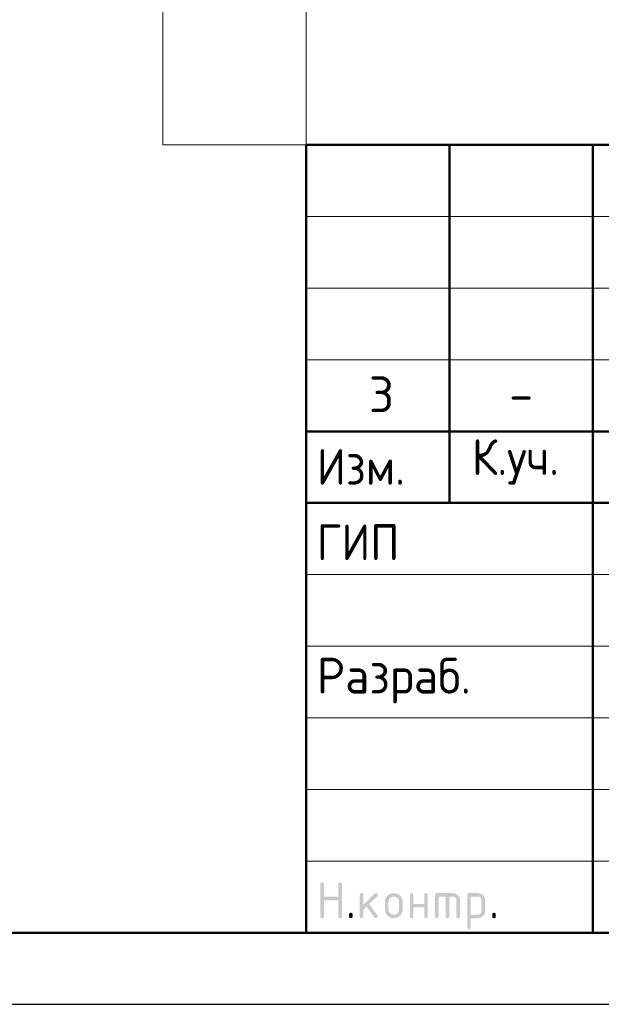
# Model space of a CAD drawing. Header units: millimetres. Extents: x 0 to 42000, y 0 to 29700.
# Tile 3 of 7: x 21000 to 25060, y 0 to 6874. Entities that reach past the tile are written whole.
import ezdxf

# ---------------------------------------------------------------- set-up
doc = ezdxf.new("R2010")
doc.units = ezdxf.units.MM
doc.layers.add('Standard', color=7, linetype='Continuous', lineweight=25)
doc.styles.add('ISOCPEUR', font='txt')

msp = doc.modelspace()

# ---------------------------------------------------------------- hatches: boundary and pattern name
at = {"layer": 'Standard', "linetype": 'Continuous', "lineweight": 25, "transparency": 33554687}
for points in [[(23099.1, 613.8), (23099.1, 838.8), (23099.1, 840.4), (23099.3, 841.7), (23099.5, 843.1), (23099.9, 844.3), (23100.3, 845.4), (23100.8, 846.4), (23101.4, 847.4), (23102.2, 848.2), (23103, 848.9), (23104, 849.5), (23104.9, 850.1), (23106.1, 850.5), (23107.3, 850.9), (23108.7, 851.1), (23110, 851.3), (23111.6, 851.3), (23113.2, 851.3), (23114.5, 851.1), (23115.9, 850.9), (23117.1, 850.5), (23118.3, 850.1), (23119.2, 849.5), (23120.2, 848.9), (23121, 848.2), (23121.8, 847.4), (23122.4, 846.4), (23123, 845.4), (23123.3, 844.3), (23123.7, 843.1), (23123.9, 841.7), (23124.1, 840.4), (23124.1, 838.8), (23124.1, 751.3), (23223.9, 751.3), (23223.9, 838.8), (23223.9, 840.4), (23224, 841.7), (23224.2, 843.1), (23224.6, 844.3), (23225, 845.4), (23225.6, 846.4), (23226.2, 847.4), (23227, 848.2), (23227.8, 848.9), (23228.7, 849.5), (23229.7, 850.1), (23230.9, 850.5), (23232.1, 850.9), (23233.4, 851.1), (23234.8, 851.3), (23236.4, 851.3), (23237.9, 851.3), (23239.3, 851.1), (23240.7, 850.9), (23241.9, 850.5), (23243, 850.1), (23244, 849.5), (23245, 848.9), (23245.8, 848.2), (23246.6, 847.4), (23247.1, 846.4), (23247.7, 845.4), (23248.1, 844.3), (23248.5, 843.1), (23248.7, 841.7), (23248.9, 840.4), (23248.9, 838.8), (23248.9, 613.8), (23248.9, 612.2), (23248.7, 610.9), (23248.5, 609.5), (23248.1, 608.3), (23247.7, 607.1), (23247.1, 606.2), (23246.6, 605.2), (23245.8, 604.4), (23245, 603.6), (23244, 603), (23243, 602.5), (23241.9, 602.1), (23240.7, 601.7), (23239.3, 601.5), (23237.9, 601.3), (23236.4, 601.3), (23234.8, 601.3), (23233.4, 601.5), (23232.1, 601.7), (23230.9, 602.1), (23229.7, 602.5), (23228.7, 603), (23227.8, 603.6), (23227, 604.4), (23226.2, 605.2), (23225.6, 606.2), (23225, 607.1), (23224.6, 608.3), (23224.2, 609.5), (23224, 610.9), (23223.9, 612.2), (23223.9, 613.8), (23223.9, 726.3), (23124.1, 726.3), (23124.1, 613.8), (23124.1, 612.2), (23123.9, 610.9), (23123.7, 609.5), (23123.3, 608.3), (23123, 607.1), (23122.4, 606.2), (23121.8, 605.2), (23121, 604.4), (23120.2, 603.6), (23119.2, 603), (23118.3, 602.5), (23117.1, 602.1), (23115.9, 601.7), (23114.5, 601.5), (23113.2, 601.3), (23111.6, 601.3), (23110, 601.3), (23108.7, 601.5), (23107.3, 601.7), (23106.1, 602.1), (23104.9, 602.5), (23104, 603), (23103, 603.6), (23102.2, 604.4), (23101.4, 605.2), (23100.8, 606.2), (23100.3, 607.1), (23099.9, 608.3), (23099.5, 609.5), (23099.3, 610.9), (23099.1, 612.2)], [(23398.9, 694), (23477.5, 772.6), (23478.4, 773.4), (23479.4, 774.1), (23480.4, 774.8), (23481.5, 775.2), (23482.7, 775.7), (23483.9, 775.9), (23485.1, 776.1), (23486.4, 776.1), (23488, 776.1), (23489.3, 775.9), (23490.7, 775.8), (23491.9, 775.4), (23493.1, 775), (23494, 774.4), (23495, 773.8), (23495.8, 773), (23496.6, 772.2), (23497.1, 771.3), (23497.7, 770.3), (23498.1, 769.1), (23498.5, 767.9), (23498.7, 766.6), (23498.9, 765.2), (23498.9, 763.7), (23498.9, 762.4), (23498.7, 761.3), (23498.4, 760.1), (23498, 759), (23497.5, 757.9), (23496.8, 756.9), (23496.1, 755.9), (23495.1, 754.9), (23440.2, 700.1), (23496.4, 621), (23497.7, 619.3), (23498.3, 617.4), (23498.9, 615.6), (23498.9, 613.6), (23498.9, 612.1), (23498.7, 610.7), (23498.5, 609.4), (23498.1, 608.2), (23497.7, 607), (23497.1, 606.1), (23496.6, 605.1), (23495.8, 604.4), (23495, 603.6), (23494, 603), (23493.1, 602.4), (23491.9, 602.1), (23490.7, 601.7), (23489.3, 601.5), (23488, 601.3), (23486.4, 601.3), (23484.8, 601.3), (23483.3, 601.6), (23481.8, 601.9), (23480.5, 602.6), (23479.2, 603.3), (23478.1, 604.3), (23477, 605.3), (23476, 606.6), (23422.2, 682.1), (23398.9, 658.8), (23398.9, 613.8), (23398.9, 612.2), (23398.7, 610.9), (23398.6, 609.5), (23398.2, 608.3), (23397.8, 607.1), (23397.2, 606.2), (23396.6, 605.2), (23395.8, 604.4), (23395, 603.6), (23394, 603), (23393.1, 602.5), (23391.9, 602.1), (23390.7, 601.7), (23389.4, 601.5), (23388, 601.3), (23386.4, 601.3), (23384.9, 601.3), (23383.5, 601.5), (23382.1, 601.7), (23380.9, 602.1), (23379.8, 602.5), (23378.8, 603), (23377.8, 603.6), (23377, 604.4), (23376.2, 605.2), (23375.7, 606.2), (23375.1, 607.1), (23374.7, 608.3), (23374.3, 609.5), (23374.1, 610.8), (23373.9, 612.2), (23373.9, 613.8), (23373.9, 763.7), (23373.9, 765.2), (23374.1, 766.6), (23374.3, 767.9), (23374.7, 769.1), (23375.1, 770.3), (23375.7, 771.3), (23376.2, 772.2), (23377, 773), (23377.8, 773.8), (23378.8, 774.4), (23379.8, 775), (23380.9, 775.4), (23382.1, 775.8), (23383.5, 775.9), (23384.9, 776.1), (23386.4, 776.1), (23388, 776.1), (23389.4, 775.9), (23390.7, 775.8), (23391.9, 775.4), (23393.1, 775), (23394, 774.4), (23395, 773.8), (23395.8, 773), (23396.6, 772.2), (23397.2, 771.3), (23397.8, 770.3), (23398.2, 769.1), (23398.6, 767.9), (23398.7, 766.6), (23398.9, 765.2), (23398.9, 763.7)], [(23748.7, 676.2), (23748.7, 613.8), (23748.7, 612.2), (23748.5, 610.8), (23748.3, 609.5), (23747.9, 608.3), (23747.5, 607.1), (23746.9, 606.2), (23746.3, 605.2), (23745.5, 604.4), (23744.8, 603.6), (23743.8, 603), (23742.8, 602.5), (23741.6, 602.1), (23740.4, 601.7), (23739.1, 601.5), (23737.7, 601.3), (23736.1, 601.3), (23734.6, 601.3), (23733.2, 601.5), (23731.8, 601.7), (23730.7, 602.1), (23729.5, 602.5), (23728.5, 603), (23727.5, 603.6), (23726.8, 604.4), (23726, 605.2), (23725.4, 606.2), (23724.8, 607.1), (23724.4, 608.3), (23724, 609.5), (23723.8, 610.8), (23723.6, 612.2), (23723.6, 613.8), (23723.6, 763.7), (23723.6, 765.2), (23723.8, 766.6), (23724, 767.9), (23724.4, 769.1), (23724.8, 770.3), (23725.4, 771.3), (23726, 772.2), (23726.8, 773), (23727.5, 773.8), (23728.5, 774.4), (23729.5, 775), (23730.7, 775.4), (23731.8, 775.8), (23733.2, 775.9), (23734.6, 776.1), (23736.1, 776.1), (23737.7, 776.1), (23739.1, 775.9), (23740.4, 775.8), (23741.6, 775.4), (23742.8, 775), (23743.8, 774.4), (23744.8, 773.8), (23745.5, 773), (23746.3, 772.2), (23746.9, 771.3), (23747.5, 770.3), (23747.9, 769.1), (23748.3, 768), (23748.5, 766.6), (23748.7, 765.2), (23748.7, 763.7), (23748.7, 701.2), (23823.3, 701.2), (23823.3, 763.7), (23823.3, 765.2), (23823.5, 766.6), (23823.7, 768), (23824.1, 769.1), (23824.5, 770.3), (23825.1, 771.3), (23825.7, 772.2), (23826.5, 773), (23827.3, 773.8), (23828.2, 774.4), (23829.2, 775), (23830.4, 775.4), (23831.6, 775.8), (23832.9, 775.9), (23834.3, 776.1), (23835.9, 776.1), (23837.4, 776.1), (23838.8, 775.9), (23840.2, 775.8), (23841.3, 775.4), (23842.5, 775), (23843.5, 774.4), (23844.5, 773.8), (23845.3, 773), (23846, 772.2), (23846.6, 771.3), (23847.2, 770.3), (23847.6, 769.1), (23848, 767.9), (23848.2, 766.6), (23848.4, 765.2), (23848.4, 763.7), (23848.4, 613.8), (23848.4, 612.2), (23848.2, 610.8), (23848, 609.5), (23847.6, 608.3), (23847.2, 607.1), (23846.6, 606.2), (23846, 605.2), (23845.3, 604.4), (23844.5, 603.6), (23843.5, 603), (23842.5, 602.5), (23841.3, 602.1), (23840.2, 601.7), (23838.8, 601.5), (23837.4, 601.3), (23835.9, 601.3), (23834.3, 601.3), (23832.9, 601.5), (23831.6, 601.7), (23830.4, 602.1), (23829.2, 602.5), (23828.2, 603), (23827.3, 603.6), (23826.5, 604.4), (23825.7, 605.2), (23825.1, 606.2), (23824.5, 607.1), (23824.1, 608.3), (23823.7, 609.5), (23823.5, 610.8), (23823.3, 612.2), (23823.3, 613.8), (23823.3, 676.2)], [(23911, 776.1), (24023.4, 776.1), (24026, 776.1), (24028.5, 775.9), (24031, 775.7), (24033.4, 775.2), (24035.8, 774.8), (24038.1, 774.1), (24040.4, 773.4), (24042.6, 772.5), (24044.8, 771.6), (24047, 770.5), (24049.1, 769.3), (24051.1, 767.9), (24053.1, 766.6), (24055, 765), (24056.9, 763.4), (24058.8, 761.6), (24060.6, 759.7), (24062.2, 757.8), (24063.8, 755.9), (24065.1, 753.9), (24066.5, 751.9), (24067.6, 749.8), (24068.8, 747.7), (24069.7, 745.4), (24070.6, 743.2), (24071.3, 740.9), (24072, 738.6), (24072.4, 736.2), (24072.9, 733.8), (24073.1, 731.3), (24073.3, 728.8), (24073.3, 726.2), (24073.3, 613.8), (24073.3, 612.2), (24073.1, 610.8), (24072.9, 609.5), (24072.6, 608.3), (24072.2, 607.1), (24071.6, 606.2), (24071, 605.2), (24070.2, 604.4), (24069.4, 603.6), (24068.4, 603), (24067.5, 602.5), (24066.3, 602.1), (24065.1, 601.7), (24063.8, 601.5), (24062.4, 601.3), (24060.8, 601.3), (24059.3, 601.3), (24057.9, 601.5), (24056.5, 601.7), (24055.3, 602.1), (24054.2, 602.5), (24053.2, 603), (24052.2, 603.6), (24051.4, 604.4), (24050.6, 605.2), (24050.1, 606.2), (24049.5, 607.1), (24049.1, 608.3), (24048.7, 609.5), (24048.5, 610.8), (24048.3, 612.2), (24048.3, 613.8), (24048.3, 726.1), (24048.3, 728.8), (24047.8, 731.2), (24047.4, 733.7), (24046.5, 735.9), (24045.6, 738.1), (24044.3, 740.1), (24042.9, 742.1), (24041.1, 743.9), (24039.3, 745.7), (24037.3, 747.1), (24035.3, 748.4), (24033.1, 749.3), (24030.9, 750.2), (24028.4, 750.7), (24026, 751.1), (24023.4, 751.1), (23998.4, 751.1), (23998.4, 613.8), (23998.4, 612.2), (23998.2, 610.8), (23998, 609.5), (23997.7, 608.3), (23997.3, 607.1), (23996.7, 606.2), (23996.1, 605.2), (23995.3, 604.4), (23994.5, 603.6), (23993.5, 603), (23992.6, 602.5), (23991.4, 602.1), (23990.2, 601.7), (23988.8, 601.5), (23987.5, 601.3), (23985.9, 601.3), (23984.3, 601.3), (23983, 601.5), (23981.6, 601.7), (23980.4, 602.1), (23979.3, 602.5), (23978.3, 603), (23977.3, 603.6), (23976.5, 604.4), (23975.7, 605.2), (23975.2, 606.2), (23974.6, 607.1), (23974.2, 608.3), (23973.8, 609.5), (23973.6, 610.8), (23973.4, 612.2), (23973.4, 613.8), (23973.4, 751.1), (23923.5, 751.1), (23923.5, 613.8), (23923.5, 612.2), (23923.3, 610.8), (23923.1, 609.5), (23922.7, 608.3), (23922.4, 607.1), (23921.8, 606.2), (23921.2, 605.2), (23920.4, 604.4), (23919.6, 603.6), (23918.6, 603), (23917.7, 602.5), (23916.5, 602.1), (23915.3, 601.7), (23913.9, 601.5), (23912.6, 601.3), (23911, 601.3), (23909.4, 601.3), (23908.1, 601.5), (23906.7, 601.7), (23905.5, 602.1), (23904.4, 602.5), (23903.4, 603), (23902.4, 603.6), (23901.6, 604.4), (23900.8, 605.2), (23900.2, 606.2), (23899.7, 607.1), (23899.3, 608.3), (23898.9, 609.5), (23898.7, 610.8), (23898.5, 612.2), (23898.5, 613.8), (23898.5, 763.7), (23898.5, 765.2), (23898.7, 766.6), (23898.9, 767.9), (23899.3, 769.1), (23899.6, 770.3), (23900.2, 771.3), (23900.8, 772.2), (23901.6, 773), (23902.4, 773.8), (23903.4, 774.4), (23904.3, 775), (23905.5, 775.4), (23906.7, 775.8), (23908, 775.9), (23909.4, 776.1)], [(23299, 626.3), (23299, 627.9), (23299.2, 629.3), (23299.4, 630.6), (23299.8, 631.8), (23300.2, 633), (23300.8, 634), (23301.3, 634.9), (23302.1, 635.7), (23302.9, 636.5), (23303.9, 637.1), (23304.9, 637.7), (23306, 638.1), (23307.2, 638.5), (23308.6, 638.7), (23309.9, 638.9), (23311.5, 638.9), (23313.1, 638.9), (23314.5, 638.7), (23315.8, 638.5), (23317, 638.1), (23318.2, 637.7), (23319.1, 637.1), (23320.1, 636.5), (23320.9, 635.7), (23321.7, 634.9), (23322.3, 634), (23322.9, 633), (23323.3, 631.8), (23323.6, 630.6), (23323.8, 629.3), (23324, 627.9), (23324, 626.3), (23324, 613.8), (23324, 612.2), (23323.8, 610.9), (23323.6, 609.5), (23323.3, 608.3), (23322.9, 607.2), (23322.3, 606.2), (23321.7, 605.2), (23320.9, 604.4), (23320.1, 603.6), (23319.1, 603), (23318.2, 602.5), (23317, 602.1), (23315.8, 601.7), (23314.5, 601.5), (23313.1, 601.3), (23311.5, 601.3), (23309.9, 601.3), (23308.6, 601.5), (23307.2, 601.7), (23306, 602.1), (23304.9, 602.5), (23303.9, 603), (23302.9, 603.6), (23302.1, 604.4), (23301.3, 605.2), (23300.8, 606.2), (23300.2, 607.2), (23299.8, 608.3), (23299.4, 609.5), (23299.2, 610.9), (23299, 612.2), (23299, 613.8)], [(24298.3, 626.3), (24298.3, 627.9), (24298.5, 629.3), (24298.7, 630.6), (24299.1, 631.8), (24299.5, 633), (24300.1, 634), (24300.6, 634.9), (24301.4, 635.7), (24302.2, 636.5), (24303.2, 637.1), (24304.2, 637.7), (24305.3, 638.1), (24306.5, 638.5), (24307.9, 638.7), (24309.3, 638.9), (24310.8, 638.9), (24312.4, 638.9), (24313.8, 638.7), (24315.1, 638.5), (24316.3, 638.1), (24317.5, 637.7), (24318.5, 637.1), (24319.4, 636.5), (24320.2, 635.7), (24321, 634.9), (24321.6, 634), (24322.2, 633), (24322.6, 631.8), (24323, 630.6), (24323.2, 629.3), (24323.3, 627.9), (24323.3, 626.3), (24323.3, 613.8), (24323.3, 612.2), (24323.2, 610.9), (24323, 609.5), (24322.6, 608.3), (24322.2, 607.2), (24321.6, 606.2), (24321, 605.2), (24320.2, 604.4), (24319.4, 603.6), (24318.5, 603), (24317.5, 602.5), (24316.3, 602.1), (24315.1, 601.7), (24313.8, 601.5), (24312.4, 601.3), (24310.8, 601.3), (24309.3, 601.3), (24307.9, 601.5), (24306.5, 601.7), (24305.3, 602.1), (24304.2, 602.5), (24303.2, 603), (24302.2, 603.6), (24301.4, 604.4), (24300.6, 605.2), (24300.1, 606.2), (24299.5, 607.2), (24299.1, 608.3), (24298.7, 609.5), (24298.5, 610.9), (24298.3, 612.2), (24298.3, 613.8)]]:
    msp.add_hatch(color=7, dxfattribs=at).paths.add_polyline_path(points, flags=16)
h = msp.add_hatch(color=7, dxfattribs=at)
h.paths.add_polyline_path([(23548.8, 663.7), (23548.8, 713.7), (23548.8, 716.9), (23549, 720.1), (23549.3, 723.2), (23549.9, 726.2), (23550.5, 729.2), (23551.3, 732.1), (23552.2, 734.9), (23553.3, 737.7), (23554.5, 740.5), (23555.9, 743.1), (23557.3, 745.8), (23559, 748.3), (23560.7, 750.8), (23562.7, 753.2), (23564.7, 755.6), (23567, 757.9), (23569.3, 760.2), (23571.7, 762.2), (23574.1, 764.2), (23576.6, 765.9), (23579.1, 767.6), (23581.8, 769), (23584.4, 770.4), (23587.2, 771.6), (23589.9, 772.7), (23592.8, 773.6), (23595.7, 774.4), (23598.7, 775), (23601.7, 775.6), (23604.8, 775.9), (23607.9, 776.1), (23611.1, 776.1), (23614.4, 776.1), (23617.6, 775.9), (23620.7, 775.6), (23623.8, 775), (23626.8, 774.5), (23629.7, 773.6), (23632.6, 772.8), (23635.4, 771.6), (23638.1, 770.5), (23640.8, 769.1), (23643.4, 767.7), (23645.9, 766), (23648.4, 764.3), (23650.8, 762.3), (23653.2, 760.3), (23655.5, 758.1), (23657.7, 755.8), (23659.7, 753.4), (23661.7, 751), (23663.4, 748.5), (23665.1, 746), (23666.5, 743.4), (23667.9, 740.7), (23669, 737.9), (23670.1, 735.2), (23671, 732.3), (23671.8, 729.4), (23672.4, 726.3), (23673, 723.3), (23673.2, 720.1), (23673.5, 717), (23673.5, 713.7), (23673.5, 663.7), (23673.5, 660.5), (23673.2, 657.4), (23673, 654.2), (23672.4, 651.2), (23671.8, 648.2), (23671, 645.4), (23670.1, 642.5), (23669, 639.7), (23667.8, 637), (23666.4, 634.3), (23665, 631.7), (23663.3, 629.2), (23661.6, 626.6), (23659.6, 624.2), (23657.6, 621.8), (23655.3, 619.5), (23653, 617.3), (23650.6, 615.3), (23648.2, 613.3), (23645.7, 611.6), (23643.2, 609.8), (23640.5, 608.4), (23637.9, 607), (23635.1, 605.9), (23632.4, 604.7), (23629.5, 603.9), (23626.6, 603), (23623.6, 602.4), (23620.6, 601.9), (23617.5, 601.6), (23614.4, 601.3), (23611.1, 601.3), (23607.9, 601.3), (23604.8, 601.6), (23601.7, 601.9), (23598.7, 602.4), (23595.7, 603), (23592.8, 603.9), (23589.9, 604.7), (23587.2, 605.9), (23584.4, 607), (23581.8, 608.4), (23579.1, 609.8), (23576.6, 611.6), (23574.1, 613.3), (23571.7, 615.3), (23569.3, 617.3), (23567, 619.5), (23564.7, 621.8), (23562.7, 624.2), (23560.7, 626.6), (23559, 629.2), (23557.3, 631.7), (23555.9, 634.3), (23554.5, 637), (23553.3, 639.7), (23552.2, 642.5), (23551.3, 645.4), (23550.5, 648.2), (23549.9, 651.2), (23549.3, 654.2), (23549, 657.4), (23548.8, 660.5)], flags=16)
h.paths.add_polyline_path([(23648.5, 663.8), (23648.5, 713.8), (23648.5, 717.7), (23647.8, 721.3), (23647.1, 724.9), (23645.7, 728.2), (23644.4, 731.5), (23642.3, 734.5), (23640.3, 737.6), (23637.5, 740.3), (23634.8, 743.1), (23631.8, 745.1), (23628.8, 747.2), (23625.5, 748.5), (23622.2, 749.9), (23618.6, 750.6), (23615, 751.3), (23611.1, 751.3), (23607.3, 751.3), (23603.7, 750.6), (23600.1, 749.9), (23596.8, 748.5), (23593.5, 747.2), (23590.5, 745.1), (23587.5, 743.1), (23584.7, 740.3), (23582, 737.6), (23580, 734.5), (23577.9, 731.5), (23576.5, 728.2), (23575.2, 724.9), (23574.5, 721.3), (23573.8, 717.7), (23573.8, 713.8), (23573.8, 663.8), (23573.8, 659.9), (23574.5, 656.3), (23575.2, 652.6), (23576.5, 649.3), (23577.9, 646), (23579.9, 643), (23581.9, 639.9), (23584.6, 637.2), (23587.4, 634.5), (23590.4, 632.5), (23593.4, 630.4), (23596.7, 629.1), (23600, 627.7), (23603.6, 627), (23607.2, 626.3), (23611.1, 626.3), (23615, 626.3), (23618.6, 627), (23622.2, 627.7), (23625.5, 629.1), (23628.8, 630.4), (23631.8, 632.5), (23634.8, 634.6), (23637.5, 637.3), (23640.3, 640.1), (23642.3, 643.1), (23644.4, 646.1), (23645.7, 649.4), (23647.1, 652.7), (23647.8, 656.3), (23648.5, 659.9)])
h = msp.add_hatch(color=7, dxfattribs=at)
h.paths.add_polyline_path([(24123.4, 763.7), (24123.4, 765.2), (24123.6, 766.6), (24123.8, 768), (24124.2, 769.1), (24124.6, 770.3), (24125.2, 771.3), (24125.8, 772.2), (24126.6, 773), (24127.3, 773.8), (24128.3, 774.4), (24129.3, 775), (24130.5, 775.4), (24131.6, 775.8), (24133, 775.9), (24134.4, 776.1), (24135.9, 776.1), (24198.3, 776.1), (24200.9, 776.1), (24203.4, 775.9), (24206, 775.7), (24208.4, 775.2), (24210.8, 774.8), (24213.1, 774.1), (24215.4, 773.4), (24217.7, 772.5), (24219.9, 771.6), (24222, 770.5), (24224.1, 769.4), (24226.1, 768), (24228.1, 766.7), (24230, 765.1), (24231.9, 763.5), (24233.7, 761.7), (24235.5, 759.9), (24237.1, 757.9), (24238.7, 756), (24240.1, 754), (24241.4, 752), (24242.6, 749.9), (24243.7, 747.8), (24244.6, 745.6), (24245.5, 743.3), (24246.2, 741), (24246.8, 738.7), (24247.3, 736.3), (24247.7, 733.9), (24248, 731.3), (24248.2, 728.8), (24248.2, 726.2), (24248.2, 651.2), (24248.2, 648.6), (24248, 646.1), (24247.7, 643.6), (24247.3, 641.2), (24246.8, 638.8), (24246.2, 636.5), (24245.5, 634.2), (24244.6, 632), (24243.7, 629.8), (24242.6, 627.7), (24241.4, 625.6), (24240.1, 623.5), (24238.7, 621.5), (24237.1, 619.6), (24235.6, 617.7), (24233.8, 615.9), (24232, 614), (24230, 612.4), (24228.1, 610.8), (24226.1, 609.5), (24224.1, 608.1), (24222, 607), (24219.9, 605.8), (24217.7, 604.9), (24215.5, 604), (24213.1, 603.3), (24210.8, 602.6), (24208.4, 602.2), (24206, 601.7), (24203.5, 601.5), (24201, 601.3), (24198.3, 601.3), (24148.5, 601.3), (24148.5, 538.9), (24148.5, 537.3), (24148.3, 535.9), (24148.1, 534.6), (24147.7, 533.4), (24147.3, 532.2), (24146.7, 531.3), (24146.1, 530.3), (24145.4, 529.5), (24144.6, 528.7), (24143.6, 528.1), (24142.6, 527.6), (24141.4, 527.2), (24140.3, 526.8), (24138.9, 526.6), (24137.5, 526.4), (24136, 526.4), (24134.4, 526.4), (24133, 526.6), (24131.6, 526.8), (24130.5, 527.2), (24129.3, 527.6), (24128.3, 528.1), (24127.3, 528.7), (24126.6, 529.5), (24125.8, 530.3), (24125.2, 531.3), (24124.6, 532.2), (24124.2, 533.4), (24123.8, 534.6), (24123.6, 535.9), (24123.4, 537.3), (24123.4, 538.9)], flags=16)
h.paths.add_polyline_path([(24148.5, 751.1), (24148.5, 626.3), (24198.3, 626.3), (24200.9, 626.3), (24203.3, 626.8), (24205.7, 627.2), (24207.9, 628.2), (24210.1, 629.1), (24212.1, 630.4), (24214.1, 631.8), (24215.9, 633.6), (24217.7, 635.4), (24219.1, 637.4), (24220.4, 639.5), (24221.3, 641.7), (24222.3, 643.9), (24222.7, 646.3), (24223.2, 648.7), (24223.2, 651.3), (24223.2, 726.1), (24223.2, 728.8), (24222.7, 731.2), (24222.3, 733.7), (24221.4, 735.9), (24220.5, 738.1), (24219.1, 740.1), (24217.8, 742.1), (24216, 743.9), (24214.2, 745.7), (24212.2, 747.1), (24210.2, 748.4), (24208, 749.3), (24205.8, 750.2), (24203.3, 750.7), (24200.9, 751.1), (24198.3, 751.1)])

# ---------------------------------------------------------------- linework, layer by layer
at = {"layer": 'Standard', "color": 7, "linetype": 'Continuous', "lineweight": 50, "transparency": 33554687}
for p, q in [((23000, 500), (23000, 6000)), ((23000, 6000), (41500, 6000)), ((24000, 3500), (24000, 6000)), ((25000, 500), (25000, 6000)), ((23000, 4000), (29500, 4000)), ((23000, 4000), (29500, 4000)), ((23000, 3500), (29500, 3500)), ((23000, 3500), (29500, 3500))]:
    msp.add_line(p, q, dxfattribs=at)
at = {"layer": 'Standard', "color": 7, "linetype": 'Continuous', "lineweight": 13, "transparency": 33554687}
for p, q in [((23000, 5500), (29500, 5500)), ((23000, 5000), (29500, 5000)), ((23000, 4500), (29500, 4500)), ((23000, 3000), (29500, 3000)), ((23000, 2500), (29500, 2500)), ((23000, 2500), (29500, 2500)), ((23000, 2000), (29500, 2000)), ((23000, 2000), (29500, 2000)), ((23000, 1500), (29500, 1500)), ((23000, 1000), (29500, 1000))]:
    msp.add_line(p, q, dxfattribs=at)
at = {"layer": 'Standard', "color": 7, "linetype": 'Continuous', "lineweight": 25, "transparency": 33554687}
msp.add_line((23000, 500), (41500, 500), dxfattribs=at)
msp.add_line((23000, 500), (41500, 500), dxfattribs=at)
msp.add_line((23000, 500), (41500, 500), dxfattribs=at)
msp.add_lwpolyline([(0, 0), (42000, 0), (42000, 29700), (0, 29700), (0, 0)], close=True, dxfattribs=at)
at = {"layer": 'Standard', "color": 7, "linetype": 'Continuous', "lineweight": 50, "transparency": 33554687}
msp.add_lwpolyline([(2000, 29200), (41500, 29200), (41500, 500), (2000, 500), (2000, 29200)], close=True, dxfattribs=at)
at = {"layer": 'Standard', "color": 7, "linetype": 'Continuous', "lineweight": 13, "transparency": 33554687}
for points in [[(23000, 29200), (2000, 29200), (2000, 500), (23000, 500), (23000, 29200)], [(41500, 29200), (22000, 29200), (22000, 6000), (41500, 6000), (41500, 29200)], [(41500, 500), (23000, 500), (23000, 6000), (41500, 6000), (41500, 500)]]:
    msp.add_lwpolyline(points, dxfattribs=at)
at = {"layer": 'Standard', "color": 7, "linetype": 'Continuous', "lineweight": 25, "transparency": 33554687}
msp.add_lwpolyline([(41500, 6000), (23000, 6000), (23000, 500), (41500, 500), (41500, 6000)], dxfattribs=at)

# ---------------------------------------------------------------- texts
at = {"layer": 'Standard', "color": 7, "linetype": 'Continuous', "lineweight": 13, "transparency": 33554687, "char_height": 250, "width": 272.222, "style": 'ISOCPEUR'}
for s, insert, attachment_point in [('\\A1;{\\fISOCPEUR|i0|b0;\\H250.000000;\\W1.000000;\\C7;3}\\P', (23437.5, 4258.3), 4), ('\\A1;{\\fISOCPEUR|i0|b0;\\H250.000000;\\W1.000000;\\C7;-}\\P', (24500, 4258.3), 5)]:
    msp.add_mtext(s, dxfattribs=dict(at, insert=insert, attachment_point=attachment_point))
at = {"layer": 'Standard', "color": 7, "linetype": 'Continuous', "lineweight": 25, "transparency": 33554687, "char_height": 250, "attachment_point": 7, "style": 'ISOCPEUR'}
for s, insert, width in [('\\W0.93;Изм.', (23074, 3627.5), 752.883), ('\\W0.93;К.уч.', (24156, 3627.5), 816.012), ('\\W0.92;ГИП', (23074, 3101.3), 689.604), ('\\W0.96;Разраб.', (23074, 2101.3), 1306.549)]:
    msp.add_mtext(s, dxfattribs=dict(at, insert=insert, width=width))

doc.saveas('drawing.dxf')
